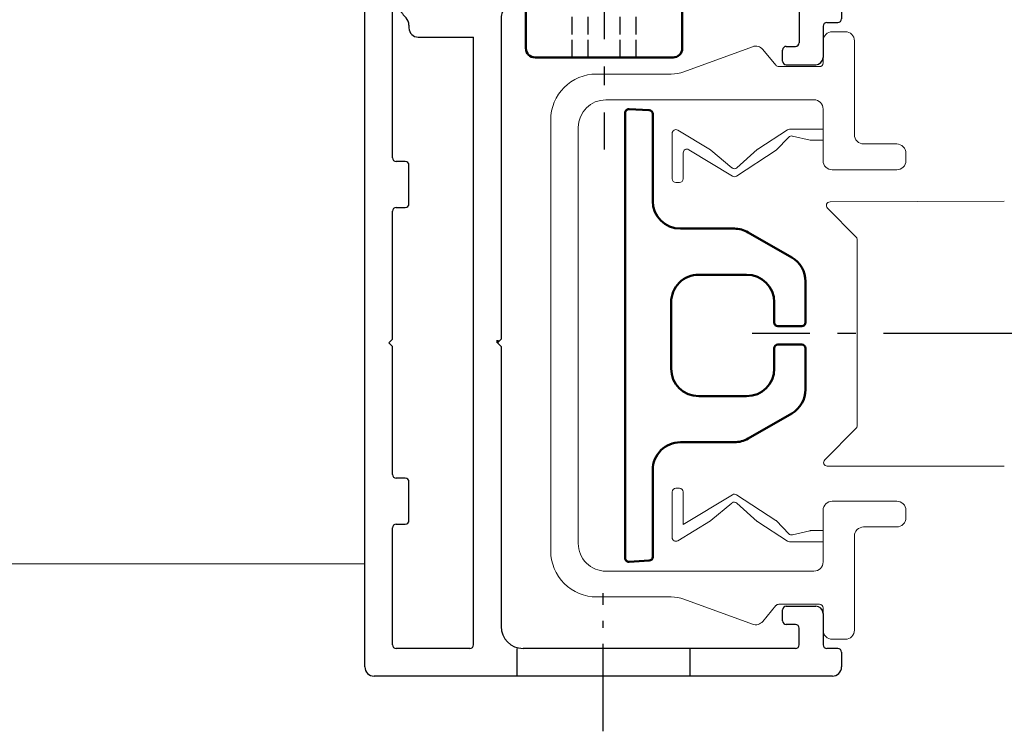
# Model space of a CAD drawing. Header units: inches. Extents: x 44881 to 156022, y 58140 to 83978.
# Tile 10 of 256: x 93420 to 93473, y 72364 to 72402. Entities that reach past the tile are written whole.
import ezdxf

# ---------------------------------------------------------------- set-up
doc = ezdxf.new("R2010")
doc.units = ezdxf.units.IN
for name, pattern in [('AM_DIN_F_W050', [6.25, 4.75, -1.5]), ('AM_DIN_G_W050', [13.75, 9.75, -1.5, 1, -1.5]), ('AM_DIN_G_W050x2', [6.875, 4.75, -0.875, 0.375, -0.875]), ('CENTER', [7, 4, -1, 1, -1])]:
    doc.linetypes.add(name, pattern=pattern)
for name, color, linetype, lineweight in [('!_A_01_TENKÁ', 8, 'Continuous', 13), ('AM_0', 7, 'Continuous', 50), ('AM_3', 6, 'AM_DIN_F_W050', 25), ('AM_7', 4, 'AM_DIN_G_W050', 25), ('AM_8', 1, 'Continuous', 25), ('Bauseitig_AM_0', 9, 'Continuous', 50), ('Bauseitig_AM_3', 9, 'AM_DIN_F_W050', 25), ('Bauseitig_AM_7', 9, 'AM_DIN_G_W050', 25)]:
    doc.layers.add(name, color=color, linetype=linetype, lineweight=lineweight)
doc.layers.add('!_A_52_NOVÉ KCIE', color=7, linetype='Continuous', lineweight=13, true_color=0xa30000)

# ---------------------------------------------------------------- blocks, each defined once
blk = doc.blocks.new('o')
at = {"color": 7, "linetype": 'Continuous'}
for p, q in [((350.75, -72.281), (375.65, -72.281)), ((350.25, -73.581), (350.25, -72.781)), ((376.15, -72.781), (376.15, -117.881)), ((350.45, -73.781), (351.05, -73.781)), ((352.75, -73.781), (367.55, -73.781)), ((370.45, -73.781), (374.45, -73.781)), ((351.25, -75.681), (351.25, -73.981)), ((352.55, -73.981), (352.55, -74.881)), ((370.25, -73.981), (370.25, -106.981)), ((374.65, -73.981), (374.65, -80.331)), ((352.75, -75.081), (353.25, -75.081)), ((353.45, -75.281), (353.45, -75.881)), ((368.75, -90.181), (368.75, -74.981)), ((353.25, -76.081), (351.65, -76.081)), ((373.75, -80.731), (373.75, -82.831)), ((374.45, -80.531), (373.95, -80.531)), ((373.95, -83.031), (374.45, -83.031)), ((374.65, -83.231), (374.65, -90.181)), ((368.75, -90.181), (368.95, -90.381)), ((368.95, -90.381), (368.75, -90.581)), ((374.65, -90.181), (374.85, -90.381)), ((374.85, -90.381), (374.65, -90.581)), ((368.75, -107.942), (368.75, -90.581)), ((374.65, -90.581), (374.65, -97.531)), ((374.45, -97.731), (373.95, -97.731)), ((373.75, -97.931), (373.75, -100.031)), ((373.95, -100.231), (374.45, -100.231)), ((374.65, -100.431), (374.65, -108.391)), ((351.25, -107.581), (351.25, -105.881)), ((353.25, -105.481), (351.65, -105.481)), ((353.45, -105.681), (353.45, -106.281)), ((352.55, -109.181), (352.55, -106.681)), ((353.25, -106.481), (352.75, -106.481)), ((373.25, -106.981), (370.25, -106.981)), ((373.75, -107.634), (373.75, -107.481)), ((350.25, -117.881), (350.25, -107.981)), ((351.05, -107.781), (350.45, -107.781)), ((363, -109.381), (352.75, -109.381)), ((363, -109.381), (363.2, -109.581)), ((363.2, -109.581), (363.4, -109.381)), ((367.41, -109.381), (363.4, -109.381)), ((351.75, -113.081), (351.75, -111.081)), ((351.95, -110.881), (368.087, -110.881)), ((369.498, -110.888), (368.087, -110.882)), ((371.2, -112.037), (371.2, -114.381)), ((374.65, -112.371), (374.65, -116.681)), ((355, -113.281), (351.95, -113.281)), ((355.2, -114.381), (355.2, -113.481)), ((372.4, -114.381), (372.4, -114.135)), ((351.75, -116.681), (351.75, -114.781)), ((351.95, -114.581), (355, -114.581)), ((371.4, -114.581), (372.2, -114.581)), ((356.758, -116.781), (356.97, -116.414)), ((357.43, -116.414), (357.642, -116.781)), ((368.758, -116.781), (368.97, -116.414)), ((369.43, -116.414), (369.642, -116.781)), ((356.584, -116.881), (351.95, -116.881)), ((358, -116.881), (357.815, -116.881)), ((358.2, -117.081), (358.2, -118.181)), ((368.2, -117.081), (368.2, -118.181)), ((368.584, -116.881), (368.4, -116.881)), ((374.45, -116.881), (369.815, -116.881)), ((358, -118.381), (350.75, -118.381)), ((375.65, -118.381), (368.4, -118.381))]:
    blk.add_line(p, q, dxfattribs=at)
for centre, radius, start, end in [((350.75, -72.781), 0.5, 90, 180), ((375.65, -72.781), 0.5, 0, 90), ((350.45, -73.581), 0.2, 180, 270), ((351.05, -73.981), 0.2, 0, 90), ((352.75, -73.981), 0.2, 90, 180), ((367.55, -74.981), 1.2, 0, 90), ((370.45, -73.981), 0.2, 90, 180), ((374.45, -73.981), 0.2, 0, 90), ((352.75, -74.881), 0.2, 180, 270), ((353.25, -75.281), 0.2, 0, 90), ((351.65, -75.681), 0.4, 180, 270), ((353.25, -75.881), 0.2, 270, 0), ((373.95, -80.731), 0.2, 90, 180), ((374.45, -80.331), 0.2, 270, 0), ((373.95, -82.831), 0.2, 180, 270), ((374.45, -83.231), 0.2, 0, 90), ((373.95, -97.931), 0.2, 90, 180), ((374.45, -97.531), 0.2, 270, 0), ((373.95, -100.031), 0.2, 180, 270), ((374.45, -100.431), 0.2, 0, 90), ((351.65, -105.881), 0.4, 90, 180), ((353.25, -105.681), 0.2, 0, 90), ((353.25, -106.281), 0.2, 270, 0), ((352.75, -106.681), 0.2, 90, 180), ((373.25, -107.481), 0.5, 0, 90), ((350.45, -107.981), 0.2, 90, 180), ((351.05, -107.581), 0.2, 270, 0), ((367.55, -107.942), 1.2, 327.976, 0), ((374.33, -107.634), 0.58, 180, 223.646), ((371.45, -110.381), 3.4, 33.5573, 43.646), ((371.45, -110.381), 3.4, 147.976, 151.4281), ((374.45, -108.391), 0.2, 213.5573, 0), ((367.41, -108.181), 1.2, 270, 331.4281), ((371.45, -110.381), 1.8, 104.826, 165.573), ((352.75, -109.181), 0.2, 180, 270), ((369.5, -110.388), 0.5, 269.78, 65.5752), ((351.95, -111.081), 0.2, 90, 180), ((371.4, -112.037), 0.2, 100.8635, 180), ((371.457, -112.333), 0.501, 24.9478, 100.8635), ((371.45, -110.381), 3.4, 293.7307, 326.4427), ((374.45, -112.371), 0.2, 0, 146.4427), ((351.95, -113.081), 0.2, 180, 270), ((355, -113.481), 0.2, 0, 90), ((373.1, -114.135), 0.7, 113.7307, 180), ((355, -114.381), 0.2, 270, 0), ((371.4, -114.381), 0.2, 180, 270), ((372.2, -114.381), 0.2, 270, 0), ((351.95, -114.781), 0.2, 90, 180), ((357.2, -116.547), 0.266, 30, 150), ((369.2, -116.547), 0.266, 30, 150), ((351.95, -116.681), 0.2, 180, 270), ((356.584, -116.681), 0.2, 270, 330), ((357.815, -116.681), 0.2, 210, 270), ((358, -117.081), 0.2, 0, 90), ((368.4, -117.081), 0.2, 90, 180), ((368.584, -116.681), 0.2, 270, 330), ((369.815, -116.681), 0.2, 210, 270), ((374.45, -116.681), 0.2, 270, 0), ((350.75, -117.881), 0.5, 180, 270), ((358, -118.181), 0.2, 270, 0), ((368.4, -118.181), 0.2, 180, 270), ((375.65, -117.881), 0.5, 270, 0)]:
    blk.add_arc(centre, radius, start, end, dxfattribs=at)
at = {"layer": 'AM_0', "color": 7, "linetype": 'CENTER'}
blk.add_line((368.95, -90.381), (368.95, -90.52), dxfattribs=at)
at = {"layer": 'AM_0', "color": 7, "linetype": 'Continuous'}
for centre, radius, start, end in [((371.443, -108.431), 0.5, 204.8238, 335.5752), ((371.45, -110.381), 1.8, 14.826, 75.573), ((373.4, -110.375), 0.5, 114.8238, 245.5752), ((371.45, -110.381), 1.8, 284.8513, 345.573)]:
    blk.add_arc(centre, radius, start, end, dxfattribs=at)
blk = doc.blocks.new('clipprofil_zu')
at = {"color": 7, "linetype": 'Continuous'}
for p, q in [((67.71, 248.26), (66.91, 248.26)), ((106.51, 248.26), (105.71, 248.26)), ((65.91, 247.26), (65.91, 243.66)), ((68.71, 240.26), (68.71, 247.26)), ((104.71, 247.26), (104.71, 240.26)), ((107.51, 243.66), (107.51, 247.26)), ((64.91, 242.66), (54.71, 242.66)), ((118.71, 242.66), (108.51, 242.66)), ((53.71, 241.66), (53.71, 240.26)), ((119.71, 240.26), (119.71, 241.66)), ((54.71, 239.26), (57.11, 239.26)), ((57.51, 238.86), (57.51, 234.45)), ((62.11, 239.26), (67.71, 239.26)), ((64.31, 239.26), (64.31, 235.61)), ((65.51, 239.26), (65.51, 237.84)), ((105.71, 239.26), (111.31, 239.26)), ((107.91, 239.26), (107.91, 237.89)), ((109.11, 239.26), (109.11, 235.61)), ((115.91, 234.45), (115.91, 238.86)), ((116.31, 239.26), (118.71, 239.26)), ((61.11, 215.66), (61.11, 238.26)), ((65.51, 237.84), (65.05, 235.92)), ((107.92, 237.8), (108.36, 235.92)), ((112.31, 238.26), (112.31, 215.66)), ((64.37, 235.39), (66.47, 232.16)), ((65.17, 235.54), (66.59, 234.17)), ((108.24, 235.54), (106.85, 234.2)), ((109.04, 235.39), (106.94, 232.16)), ((57.36, 234.14), (55.64, 232.7)), ((66.59, 234.17), (69.4, 229.85)), ((106.79, 234.13), (104.01, 229.85)), ((117.77, 232.7), (116.05, 234.14)), ((55.34, 231.59), (58.06, 224.12)), ((68.5, 229.88), (66.51, 232.11)), ((104.91, 229.88), (106.91, 232.11)), ((115.35, 224.12), (118.07, 231.59)), ((69.4, 229.42), (66.53, 224.67)), ((66.59, 227.07), (68.5, 229.36)), ((104.01, 229.42), (107.24, 224.06)), ((106.82, 227.07), (104.91, 229.36)), ((66.55, 227.02), (64.4, 223.47)), ((106.86, 227.02), (109.01, 223.47)), ((66.87, 224.06), (69.7, 224.06)), ((70.1, 223.66), (70.1, 223.26)), ((103.31, 223.66), (103.31, 223.26)), ((107.24, 224.06), (103.71, 224.06)), ((58.31, 222.75), (58.31, 214.66)), ((64.75, 222.86), (69.7, 222.86)), ((108.66, 222.86), (103.71, 222.86)), ((115.11, 214.66), (115.11, 222.75)), ((109.31, 212.66), (64.11, 212.66)), ((63.31, 209.66), (110.11, 209.66))]:
    blk.add_line(p, q, dxfattribs=at)
for centre, radius, start, end in [((66.91, 247.26), 1, 90, 180), ((67.71, 247.26), 1, 0, 90), ((105.71, 247.26), 1, 90, 180), ((106.51, 247.26), 1, 0, 90), ((64.91, 243.66), 1, 270, 0), ((108.51, 243.66), 1, 180, 270), ((54.71, 241.66), 1, 90, 180), ((118.71, 241.66), 1, 0, 90), ((54.71, 240.26), 1, 180, 270), ((67.71, 240.26), 1, 270, 0), ((105.71, 240.26), 1, 180, 270), ((118.71, 240.26), 1, 270, 0), ((57.11, 238.86), 0.4, 0, 90), ((62.11, 238.26), 1, 90, 180), ((111.31, 238.26), 1, 0, 90), ((116.31, 238.86), 0.4, 90, 180), ((108.31, 237.89), 0.4, 180, 193.2), ((64.71, 235.61), 0.4, 180, 213), ((65.44, 235.82), 0.4, 166.8, 226.2), ((107.97, 235.82), 0.4, 313.8, 13.2), ((108.71, 235.61), 0.4, 327, 0), ((57.11, 234.45), 0.4, 310, 0), ((116.31, 234.45), 0.4, 180, 230), ((107.13, 233.91), 0.4, 133.8, 147), ((56.28, 231.93), 1, 130, 200), ((66.8, 232.37), 0.4, 213, 221.8143), ((106.61, 232.37), 0.4, 318.1857, 327), ((117.13, 231.93), 1, 340, 50), ((68.2, 229.62), 0.4, 320.0311, 41.8143), ((69.06, 229.63), 0.4, 328.8453, 33), ((104.35, 229.63), 0.4, 147, 211.1547), ((105.21, 229.62), 0.4, 138.1857, 219.9689), ((66.89, 226.81), 0.4, 140.0311, 148.8453), ((106.52, 226.81), 0.4, 31.1547, 39.9689), ((66.87, 224.46), 0.4, 148.8453, 270), ((54.31, 222.75), 4, 0, 20), ((69.7, 223.66), 0.4, 0, 90), ((103.71, 223.66), 0.4, 90, 180), ((119.11, 222.75), 4, 160, 180), ((64.75, 223.26), 0.4, 148.8453, 270), ((69.7, 223.26), 0.4, 270, 0), ((103.71, 223.26), 0.4, 180, 270), ((108.66, 223.26), 0.4, 270, 31.1547), ((64.11, 215.66), 3, 180, 270), ((109.31, 215.66), 3, 270, 0), ((63.31, 214.66), 5, 180, 270), ((110.11, 214.66), 5, 270, 0)]:
    blk.add_arc(centre, radius, start, end, dxfattribs=at)
blk = doc.blocks.new('Inlay_Screen_2')
at = {"color": 7, "linetype": 'Continuous'}
for p, q in [((8366.763, 6300.967), (8366.763, 6296.235)), ((8366.953, 6301.167), (8368.053, 6301.224)), ((8368.263, 6276.846), (8368.263, 6301.025)), ((8361.579, 6294.534), (8359.213, 6293.168)), ((8365.263, 6294.735), (8362.329, 6294.735)), ((8358.463, 6291.869), (8358.463, 6289.635)), ((8361.663, 6292.235), (8364.263, 6292.235)), ((8360.163, 6289.635), (8360.163, 6290.735)), ((8365.763, 6290.735), (8365.763, 6287.135)), ((8358.663, 6289.435), (8359.963, 6289.435)), ((8358.463, 6288.235), (8358.463, 6286.001)), ((8359.963, 6288.435), (8358.663, 6288.435)), ((8360.163, 6287.135), (8360.163, 6288.235)), ((8364.263, 6285.635), (8361.663, 6285.635)), ((8359.213, 6284.702), (8361.579, 6283.336)), ((8362.329, 6283.135), (8365.263, 6283.135)), ((8366.763, 6281.635), (8366.763, 6276.904)), ((8368.053, 6276.646), (8366.953, 6276.704))]:
    blk.add_line(p, q, dxfattribs=at)
for centre, radius, start, end in [((8366.963, 6300.967), 0.2, 93, 180), ((8368.063, 6301.025), 0.2, 0, 93), ((8365.263, 6296.235), 1.5, 270, 0), ((8362.329, 6293.235), 1.5, 90, 120), ((8359.963, 6291.869), 1.5, 120, 180), ((8361.663, 6290.735), 1.5, 90, 180), ((8364.263, 6290.735), 1.5, 0, 90), ((8358.663, 6289.635), 0.2, 180, 270), ((8359.963, 6289.635), 0.2, 270, 0), ((8358.663, 6288.235), 0.2, 90, 180), ((8359.963, 6288.235), 0.2, 0, 90), ((8361.663, 6287.135), 1.5, 180, 270), ((8364.263, 6287.135), 1.5, 270, 0), ((8359.963, 6286.001), 1.5, 180, 240), ((8362.329, 6284.635), 1.5, 240, 270), ((8365.263, 6281.635), 1.5, 0, 90), ((8366.963, 6276.904), 0.2, 180, 267), ((8368.063, 6276.846), 0.2, 267, 0)]:
    blk.add_arc(centre, radius, start, end, dxfattribs=at)
blk = doc.blocks.new('DIN 7984 A2 5x16 IS3 Zyl')
at = {"layer": 'Bauseitig_AM_0'}
for p, q in [((-3.5, 3.75), (-3.5, -3.75)), ((-3, 4.25), (0, 4.25)), ((0, 4.25), (0, 2.5)), ((0, 2.5), (1.909, 2.5)), ((0, 2.5), (0, -2.5)), ((1.909, 2.5), (2.4, 2.5)), ((2.4, 2.5), (15.509, 2.5)), ((15.509, 2.5), (16, 2.009)), ((15.509, -2.5), (15.509, 2.5)), ((16, 2.009), (0, 2.009)), ((16, -2.009), (16, 2.009)), ((16, -2.009), (0, -2.009)), ((15.509, -2.5), (16, -2.009)), ((0, -2.5), (0, -4.25)), ((0, -2.5), (1.909, -2.5)), ((1.909, -2.5), (2.4, -2.5)), ((2.4, -2.5), (15.509, -2.5)), ((-3, -4.25), (0, -4.25))]:
    blk.add_line(p, q, dxfattribs=at)
for centre, start, end in [((-3, 3.75), 90, 180), ((-3, -3.75), 180, 270)]:
    blk.add_arc(centre, 0.5, start, end, dxfattribs=at)
at = {"layer": 'Bauseitig_AM_3', "ltscale": 0.2}
for p, q in [((-3.5, 1.733), (-0.8, 1.733)), ((-0.8, 1.733), (0.2, 0)), ((-3.5, 0.866), (-0.8, 0.866)), ((-0.8, -1.733), (0.2, 0)), ((-3.5, -0.866), (-0.8, -0.866)), ((-3.5, -1.733), (-0.8, -1.733))]:
    blk.add_line(p, q, dxfattribs=at)
for centre, radius, start, end in [((-1.357, 1.299), 0.705, 322.1211, 37.8789), ((-3.25, 0), 2.599, 340.5288, 19.4712), ((-1.357, -1.299), 0.705, 322.1211, 37.8789)]:
    blk.add_arc(centre, radius, start, end, dxfattribs=at)
at = {"layer": 'Bauseitig_AM_7'}
blk.add_line((21, 0), (-8.5, 0), dxfattribs=at)

msp = doc.modelspace()

# ---------------------------------------------------------------- linework, layer by layer
at = {"layer": '!_A_01_TENKÁ', "color": 14, "true_color": 0xa30000}
for p, q in [((93463.809, 72392.275), (93473.278, 72392.324)), ((93463.669, 72391.933), (93465.22, 72390.383)), ((93465.278, 72390.242), (93465.279, 72380.107)), ((93463.52, 72378.266), (93465.22, 72379.966)), ((93473.278, 72377.924), (93463.661, 72377.924))]:
    msp.add_line(p, q, dxfattribs=at)
for centre, start, end in [((93463.811, 72392.075), 90.3, 225), ((93465.078, 72390.242), 0, 45), ((93465.079, 72380.108), 315, 359.7), ((93463.661, 72378.124), 135, 270)]:
    msp.add_arc(centre, 0.2, start, end, dxfattribs=at)
at = {"layer": '!_A_52_NOVÉ KCIE'}
msp.add_lwpolyline([(93438.536, 72372.624), (93326.536, 72372.624)], dxfattribs=at)
at = {"layer": 'AM_3', "color": 14, "true_color": 0xa30000}
for p, q in [((93446.786, 72368.018), (93446.786, 72366.518)), ((93456.186, 72368.018), (93456.186, 72366.518))]:
    msp.add_line(p, q, dxfattribs=at)
at = {"layer": 'AM_7', "color": 14, "true_color": 0xa30000}
msp.add_line((97340.208, 72385.124), (93459.578, 72385.124), dxfattribs=at)
at = {"layer": 'AM_7', "color": 14, "linetype": 'AM_DIN_G_W050x2', "true_color": 0xa30000}
msp.add_line((93451.486, 72363.523), (93451.486, 72371.023), dxfattribs=at)

# ---------------------------------------------------------------- block references
at = {"layer": '!_A_01_TENKÁ', "color": 14, "true_color": 0xa30000, "xscale": -1, "rotation": 270}
msp.add_blockref('DIN 7984 A2 5x16 IS3 Zyl', (93451.536, 72403.623), dxfattribs=at)
at = {"layer": '!_A_52_NOVÉ KCIE', "xscale": 0.5, "yscale": 0.5, "zscale": 0.5, "rotation": 270}
msp.add_blockref('clipprofil_zu', (93343.804, 72428.376), dxfattribs=at)
at = {"layer": 'AM_0', "color": 14, "true_color": 0xa30000, "rotation": 180}
msp.add_blockref('Inlay_Screen_2', (101820.942, 78673.958), dxfattribs=at)
at = {"layer": 'AM_8', "color": 14, "true_color": 0xa30000, "rotation": 180}
msp.add_blockref('o', (93814.686, 72294.242), dxfattribs=at)

doc.saveas('drawing.dxf')
